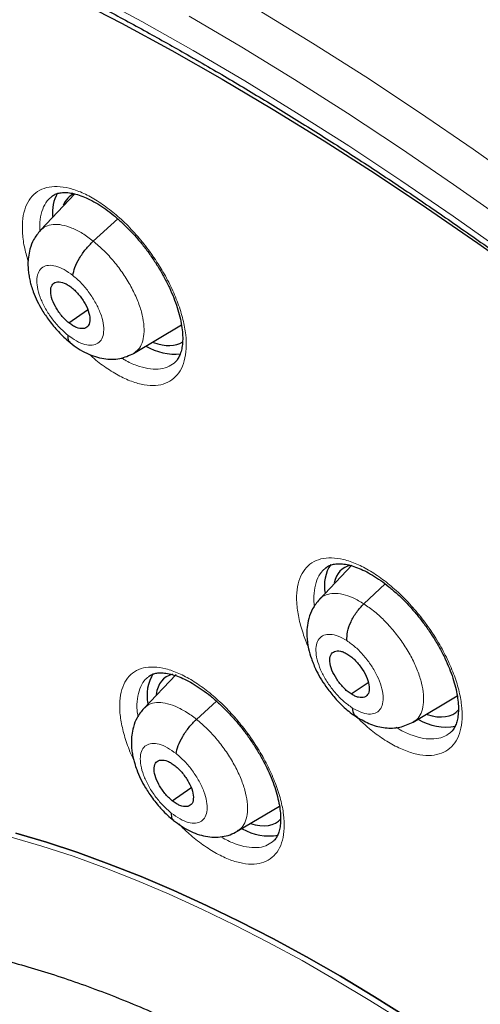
# Model space of a CAD drawing. Header units: millimetres. Extents: x 8 to 2385, y 12 to 2606.
# Tile 75 of 156: x 2180 to 2188, y 921 to 937. Entities that reach past the tile are written whole.
import ezdxf

# ---------------------------------------------------------------- set-up
doc = ezdxf.new("R2010")
doc.units = ezdxf.units.MM

msp = doc.modelspace()

# ---------------------------------------------------------------- linework, layer by layer
at = {"color": 7, "linetype": 'Continuous', "lineweight": 30}
for p, q in [((2181.052, 934.296), (2180.488, 933.699)), ((2181.355, 933.519), (2181.759, 933.885)), ((2180.953, 932.175), (2181.262, 932.391)), ((2182.02, 931.672), (2182.806, 932.141)), ((2185.608, 928.187), (2185.076, 927.625)), ((2185.807, 927.553), (2186.157, 927.881)), ((2182.717, 926.393), (2182.188, 925.834)), ((2185.598, 926.07), (2185.879, 926.257)), ((2183.054, 925.653), (2183.383, 925.952)), ((2186.621, 925.608), (2187.345, 926.04)), ((2182.655, 924.313), (2182.963, 924.527)), ((2183.725, 923.811), (2184.419, 924.225))]:
    msp.add_line(p, q, dxfattribs=at)
at = {"color": 252, "linetype": 'Continuous', "lineweight": 0, "flags": 128}
for points in [[(2170.246, 942.69), (2170.98, 942.58), (2171.726, 942.444), (2172.485, 942.281), (2173.255, 942.092), (2174.037, 941.876), (2174.829, 941.634), (2175.631, 941.367), (2176.443, 941.073), (2177.264, 940.755), (2178.093, 940.41), (2178.93, 940.041), (2179.774, 939.647), (2180.626, 939.229), (2181.483, 938.786), (2182.345, 938.319), (2183.213, 937.828), (2184.085, 937.315), (2184.961, 936.778), (2185.839, 936.219), (2186.721, 935.637), (2187.604, 935.034), (2188.489, 934.409)], [(2170.365, 941.392), (2171.08, 941.284), (2171.807, 941.151), (2172.546, 940.993), (2173.297, 940.808), (2174.058, 940.598), (2174.83, 940.363), (2175.612, 940.102), (2176.403, 939.816), (2177.203, 939.505), (2178.01, 939.17), (2178.826, 938.81), (2179.649, 938.426), (2180.478, 938.018), (2181.313, 937.587), (2182.154, 937.132), (2182.999, 936.654)], [(2202.674, 920.541), (2201.866, 921.444), (2201.05, 922.335), (2200.226, 923.213), (2199.394, 924.077), (2198.556, 924.928), (2197.71, 925.764), (2196.859, 926.584), (2196.003, 927.389), (2195.142, 928.177), (2194.277, 928.949), (2193.409, 929.703), (2192.538, 930.439), (2191.664, 931.157), (2190.789, 931.856), (2189.913, 932.535), (2189.036, 933.195), (2188.159, 933.834), (2187.283, 934.453), (2186.409, 935.05), (2185.536, 935.626), (2184.666, 936.18), (2183.799, 936.711), (2182.935, 937.22)], [(2182.999, 936.654), (2183.849, 936.154), (2184.702, 935.631), (2185.558, 935.086), (2186.417, 934.519), (2187.278, 933.931), (2188.14, 933.323), (2189.002, 932.693), (2189.865, 932.044), (2190.727, 931.376), (2191.589, 930.688), (2192.448, 929.982), (2193.306, 929.257), (2194.16, 928.515), (2195.011, 927.756), (2195.859, 926.98), (2196.701, 926.188), (2197.538, 925.381), (2198.37, 924.558), (2199.196, 923.721), (2200.014, 922.87), (2200.825, 922.007), (2201.628, 921.13), (2202.423, 920.241)], [(2180.005, 923.717), (2180.51, 923.568), (2181.023, 923.4), (2181.544, 923.211), (2182.071, 923.004), (2182.604, 922.777), (2183.143, 922.531), (2183.687, 922.267), (2184.236, 921.984), (2184.79, 921.684), (2185.346, 921.365), (2185.906, 921.029), (2186.469, 920.675)]]:
    msp.add_lwpolyline(points, dxfattribs=at)
at = {"color": 7, "linetype": 'Continuous', "lineweight": 30, "flags": 128}
for points in [[(2170.345, 940.987), (2171.038, 940.903), (2171.742, 940.793), (2172.459, 940.658), (2173.188, 940.498), (2173.927, 940.312), (2174.677, 940.102), (2175.437, 939.866), (2176.207, 939.606), (2176.986, 939.321), (2177.774, 939.011), (2178.569, 938.678), (2179.372, 938.32), (2180.181, 937.939), (2180.997, 937.534), (2181.819, 937.106), (2182.646, 936.655), (2183.478, 936.182), (2184.313, 935.686), (2185.152, 935.169), (2185.995, 934.629), (2186.839, 934.069), (2187.685, 933.488), (2188.533, 932.886)], [(2180.08, 923.779), (2180.586, 923.63), (2181.099, 923.462), (2181.619, 923.273), (2182.146, 923.066), (2182.679, 922.839), (2183.219, 922.593), (2183.763, 922.329), (2184.312, 922.046), (2184.865, 921.745), (2185.422, 921.427), (2185.982, 921.09), (2186.544, 920.737)], [(2186.544, 920.737), (2185.982, 921.09), (2185.422, 921.427), (2184.865, 921.745), (2184.312, 922.046), (2183.763, 922.329), (2183.219, 922.593), (2182.679, 922.839), (2182.146, 923.066), (2181.619, 923.273), (2181.099, 923.462), (2180.586, 923.63), (2180.08, 923.779)]]:
    msp.add_lwpolyline(points, dxfattribs=at)
at = {"color": 7, "linetype": 'Continuous', "lineweight": 30}
for centre, radius, start, end in [((2181.341, 933.986), 0.658, 150.7717, 185.4844), ((2182.709, 932.625), 0.965, 239.7447, 275.1871), ((2185.801, 927.848), 0.643, 146.7322, 189.9577), ((2182.922, 926.046), 0.682, 147.9996, 191.8007), ((2187.158, 926.383), 0.857, 238.4238, 280.6444), ((2184.241, 924.582), 0.847, 239.1974, 280.7337)]:
    msp.add_arc(centre, radius, start, end, dxfattribs=at)
for centre, major_axis, ratio, start_param, end_param in [((2181.909, 933.065), (-0.943, 1.187), 0.456545, 6.149653, 6.530127), ((2181.909, 933.065), (-0.943, 1.187), 0.456545, 2.50535, 3.097977), ((2186.384, 926.944), (-0.937, 1.176), 0.457363, 6.055991, 6.637815), ((2183.465, 925.154), (-0.938, 1.177), 0.456569, 6.076747, 6.693642), ((2186.384, 926.944), (-0.937, 1.176), 0.457363, 2.53616, 3.226316), ((2183.465, 925.154), (-0.938, 1.177), 0.456569, 2.546585, 3.223992)]:
    msp.add_ellipse(centre, major_axis=major_axis, ratio=ratio, start_param=start_param, end_param=end_param, dxfattribs=at)
for points, knots in [([(2161.589, 939.385), (2161.706, 939.467), (2161.944, 939.635), (2162.322, 939.866), (2162.716, 940.084), (2163.124, 940.285), (2163.544, 940.467), (2163.977, 940.632), (2164.422, 940.779), (2164.879, 940.908), (2165.348, 941.02), (2165.828, 941.113), (2166.32, 941.189), (2166.822, 941.247), (2167.335, 941.287), (2167.86, 941.309), (2168.394, 941.313), (2168.939, 941.299), (2169.494, 941.267), (2170.059, 941.218), (2170.633, 941.151), (2171.216, 941.066), (2171.809, 940.963), (2172.41, 940.842), (2173.02, 940.703), (2173.638, 940.547), (2174.264, 940.373), (2174.898, 940.182), (2175.539, 939.973), (2176.187, 939.746), (2176.841, 939.502), (2177.502, 939.241), (2178.169, 938.963), (2178.842, 938.667), (2179.52, 938.355), (2180.203, 938.026), (2180.891, 937.68), (2181.583, 937.318), (2182.267, 936.946), (2182.773, 936.661), (2183.047, 936.504), (2183.1, 936.473)], [0, 0, 0, 0, 0.025624, 0.052318, 0.078988, 0.105626, 0.132224, 0.158776, 0.185279, 0.211732, 0.238135, 0.264489, 0.290799, 0.317068, 0.343298, 0.369496, 0.395665, 0.421809, 0.447932, 0.474038, 0.50013, 0.526211, 0.552284, 0.578351, 0.604414, 0.630474, 0.656533, 0.682592, 0.708652, 0.734714, 0.760778, 0.786844, 0.812914, 0.838988, 0.865065, 0.891146, 0.917232, 0.943321, 0.969414, 0.994141, 1, 1, 1, 1]), ([(2159.622, 940.022), (2159.62, 940.021), (2159.5, 939.915), (2159.274, 939.688), (2158.946, 939.343), (2158.634, 938.978), (2158.336, 938.598), (2158.052, 938.202), (2157.784, 937.789), (2157.53, 937.36), (2157.291, 936.915), (2157.068, 936.454), (2156.86, 935.978), (2156.667, 935.487), (2156.49, 934.981), (2156.328, 934.46), (2156.182, 933.924), (2156.052, 933.374), (2155.938, 932.811), (2155.84, 932.233), (2155.759, 931.642), (2155.693, 931.039), (2155.643, 930.422), (2155.61, 929.793), (2155.592, 929.152), (2155.591, 928.5), (2155.606, 927.836), (2155.637, 927.16), (2155.684, 926.474), (2155.747, 925.778), (2155.826, 925.072), (2155.921, 924.355), (2156.032, 923.63), (2156.158, 922.895), (2156.301, 922.151), (2156.458, 921.399), (2156.632, 920.639), (2156.821, 919.872), (2157.025, 919.097), (2157.244, 918.315), (2157.479, 917.526), (2157.728, 916.731), (2157.993, 915.93), (2158.272, 915.124), (2158.566, 914.312), (2158.874, 913.496), (2159.196, 912.675), (2159.533, 911.85), (2159.884, 911.022), (2160.248, 910.19), (2160.626, 909.355), (2161.018, 908.517), (2161.422, 907.678), (2161.84, 906.837), (2162.271, 905.994), (2162.715, 905.15), (2163.171, 904.306), (2163.639, 903.462), (2164.119, 902.617), (2164.611, 901.774), (2165.115, 900.931), (2165.63, 900.089), (2166.156, 899.25), (2166.693, 898.412), (2167.241, 897.577), (2167.799, 896.745), (2168.367, 895.916), (2168.945, 895.091), (2169.532, 894.27), (2170.129, 893.453), (2170.735, 892.641), (2171.349, 891.834), (2171.972, 891.033), (2172.603, 890.238), (2173.242, 889.449), (2173.889, 888.667), (2174.543, 887.891), (2175.203, 887.124), (2175.871, 886.363), (2176.545, 885.611), (2177.224, 884.868), (2177.91, 884.133), (2178.601, 883.408), (2179.297, 882.691), (2179.997, 881.985), (2180.703, 881.289), (2181.412, 880.603), (2182.125, 879.929), (2182.734, 879.362), (2183.107, 879.025), (2183.24, 878.905)], [0, 0, 0, 0, 0.000179, 0.011527, 0.022879, 0.034239, 0.04561, 0.056994, 0.068393, 0.079809, 0.091242, 0.102694, 0.114163, 0.12565, 0.137154, 0.148674, 0.160208, 0.171754, 0.183312, 0.19488, 0.206457, 0.21804, 0.22963, 0.241224, 0.252821, 0.264421, 0.276023, 0.287626, 0.29923, 0.310833, 0.322436, 0.334038, 0.345639, 0.357239, 0.368837, 0.380434, 0.392029, 0.403623, 0.415215, 0.426805, 0.438393, 0.44998, 0.461565, 0.473148, 0.48473, 0.496311, 0.50789, 0.519467, 0.531043, 0.542618, 0.554192, 0.565764, 0.577335, 0.588905, 0.600475, 0.612043, 0.62361, 0.635177, 0.646743, 0.658308, 0.669872, 0.681436, 0.692999, 0.704562, 0.716124, 0.727686, 0.739248, 0.750809, 0.76237, 0.77393, 0.785491, 0.797051, 0.808611, 0.820171, 0.831731, 0.843291, 0.854852, 0.866412, 0.877972, 0.889533, 0.901094, 0.912655, 0.924216, 0.935778, 0.94734, 0.958903, 0.970466, 0.98203, 0.993595, 1, 1, 1, 1]), ([(2183.1, 936.473), (2183.223, 936.402), (2183.581, 936.194), (2184.175, 935.839), (2184.883, 935.402), (2185.593, 934.949), (2186.305, 934.482), (2187.019, 933.999), (2187.734, 933.501), (2188.45, 932.99), (2189.166, 932.463), (2189.883, 931.923), (2190.6, 931.369), (2191.316, 930.802), (2192.031, 930.222), (2192.745, 929.628), (2193.458, 929.022), (2194.168, 928.404), (2194.877, 927.773), (2195.583, 927.131), (2196.285, 926.478), (2196.985, 925.813), (2197.68, 925.138), (2198.372, 924.452), (2199.06, 923.756), (2199.742, 923.05), (2200.42, 922.335), (2201.093, 921.611), (2201.759, 920.878), (2202.42, 920.136), (2203.075, 919.387), (2203.722, 918.63), (2204.363, 917.866), (2204.997, 917.095), (2205.623, 916.317), (2206.241, 915.533), (2206.851, 914.744), (2207.452, 913.949), (2208.045, 913.149), (2208.628, 912.345), (2209.202, 911.536), (2209.767, 910.724), (2210.322, 909.908), (2210.866, 909.089), (2211.4, 908.267), (2211.923, 907.444), (2212.436, 906.618), (2212.937, 905.792), (2213.426, 904.964), (2213.904, 904.135), (2214.37, 903.307), (2214.824, 902.478), (2215.266, 901.651), (2215.695, 900.824), (2216.111, 899.999), (2216.514, 899.176), (2216.904, 898.355), (2217.281, 897.536), (2217.644, 896.721), (2217.993, 895.909), (2218.329, 895.102), (2218.65, 894.298), (2218.957, 893.499), (2219.25, 892.705), (2219.529, 891.917), (2219.793, 891.135), (2220.042, 890.358), (2220.276, 889.589), (2220.495, 888.827), (2220.699, 888.071), (2220.889, 887.324), (2221.063, 886.585), (2221.221, 885.855), (2221.365, 885.133), (2221.493, 884.421), (2221.605, 883.718), (2221.702, 883.025), (2221.784, 882.342), (2221.85, 881.67), (2221.9, 881.009), (2221.935, 880.36), (2221.955, 879.722), (2221.958, 879.096), (2221.947, 878.482), (2221.92, 877.88), (2221.878, 877.291), (2221.82, 876.716), (2221.747, 876.153), (2221.658, 875.605), (2221.555, 875.069), (2221.436, 874.548), (2221.303, 874.041), (2221.154, 873.549), (2220.99, 873.071), (2220.812, 872.607), (2220.618, 872.159), (2220.41, 871.726), (2220.187, 871.308), (2219.95, 870.905), (2219.698, 870.518), (2219.431, 870.147), (2219.149, 869.791), (2218.854, 869.452), (2218.543, 869.13), (2218.32, 868.913), (2218.197, 868.809), (2218.187, 868.8)], [0, 0, 0, 0, 0.005121, 0.0148455, 0.0245712, 0.0342984, 0.0440269, 0.0537567, 0.0634877, 0.07322, 0.0829533, 0.0926878, 0.1024234, 0.1121599, 0.1218973, 0.1316357, 0.1413749, 0.1511148, 0.1608555, 0.1705969, 0.1803389, 0.1900815, 0.1998246, 0.2095683, 0.2193123, 0.2290569, 0.2388017, 0.248547, 0.2582925, 0.2680382, 0.2777842, 0.2875303, 0.2972765, 0.3070229, 0.3167693, 0.3265157, 0.3362621, 0.3460084, 0.3557546, 0.3655006, 0.3752465, 0.3849921, 0.3947374, 0.4044825, 0.4142272, 0.4239714, 0.4337153, 0.4434587, 0.4532015, 0.4629438, 0.4726855, 0.4824265, 0.4921668, 0.5019063, 0.511645, 0.5213829, 0.5311198, 0.5408558, 0.5505908, 0.5603247, 0.5700574, 0.579789, 0.5895194, 0.5992484, 0.6089761, 0.6187024, 0.6284273, 0.6381507, 0.6478725, 0.6575928, 0.6673115, 0.6770286, 0.6867441, 0.696458, 0.7061704, 0.7158812, 0.7255907, 0.7352988, 0.7450058, 0.7547118, 0.764417, 0.7741219, 0.7838267, 0.7935318, 0.8032377, 0.812945, 0.8226544, 0.8323667, 0.842083, 0.8518043, 0.8615319, 0.8712671, 0.8810113, 0.8907661, 0.9005331, 0.910314, 0.9201102, 0.9299231, 0.939754, 0.9496034, 0.9594718, 0.9693586, 0.9792629, 0.9891827, 0.9991155, 1, 1, 1, 1]), ([(2180.673, 934.255), (2180.691, 934.268), (2180.726, 934.292), (2180.791, 934.312), (2180.868, 934.321), (2180.96, 934.317), (2181.066, 934.296), (2181.18, 934.258), (2181.302, 934.203), (2181.429, 934.133), (2181.56, 934.046), (2181.694, 933.943), (2181.828, 933.827), (2181.959, 933.697), (2182.087, 933.557), (2182.21, 933.406), (2182.325, 933.248), (2182.431, 933.086), (2182.526, 932.92), (2182.61, 932.754), (2182.681, 932.589), (2182.738, 932.428), (2182.782, 932.274), (2182.811, 932.128), (2182.826, 931.994), (2182.828, 931.873), (2182.817, 931.767), (2182.795, 931.678), (2182.763, 931.605), (2182.727, 931.549), (2182.699, 931.525), (2182.686, 931.514)], [0, 0, 0, 0, 0.038979, 0.074366, 0.107619, 0.143019, 0.177606, 0.211503, 0.244996, 0.279109, 0.313444, 0.347556, 0.382273, 0.417013, 0.451731, 0.486825, 0.521934, 0.556902, 0.591697, 0.626569, 0.661645, 0.696139, 0.73059, 0.765213, 0.799042, 0.832701, 0.866786, 0.900228, 0.933736, 0.969585, 1, 1, 1, 1]), ([(2180.486, 933.698), (2180.446, 933.648), (2180.372, 933.557), (2180.313, 933.401), (2180.287, 933.265), (2180.279, 933.145), (2180.284, 933.043), (2180.297, 932.948), (2180.314, 932.864), (2180.337, 932.776), (2180.374, 932.668), (2180.432, 932.534), (2180.518, 932.375), (2180.633, 932.203), (2180.757, 932.054), (2180.875, 931.935), (2180.94, 931.881), (2180.973, 931.853)], [0, 0, 0, 0, 0.0982427, 0.1811369, 0.2488847, 0.3021637, 0.3543425, 0.3994942, 0.4405423, 0.4778626, 0.5284478, 0.606031, 0.681859, 0.7727608, 0.8786117, 0.9372995, 1, 1, 1, 1]), ([(2181.02, 932.954), (2181.028, 932.997), (2181.045, 933.083), (2181.125, 933.237), (2181.229, 933.392), (2181.313, 933.477), (2181.355, 933.519)], [0, 0, 0, 0, 0.248198, 0.499451, 0.751012, 1, 1, 1, 1]), ([(2180.953, 932.175), (2180.932, 932.193), (2180.89, 932.229), (2180.811, 932.318), (2180.727, 932.442), (2180.662, 932.595), (2180.648, 932.728), (2180.682, 932.821), (2180.763, 932.857), (2180.856, 932.84), (2180.939, 932.8), (2180.981, 932.769), (2181.003, 932.753)], [0, 0, 0, 0, 0.062836, 0.125531, 0.250812, 0.375523, 0.500011, 0.624488, 0.74919, 0.874472, 0.937166, 1, 1, 1, 1]), ([(2181.003, 932.753), (2181.024, 932.735), (2181.066, 932.699), (2181.144, 932.611), (2181.228, 932.486), (2181.293, 932.333), (2181.308, 932.201), (2181.274, 932.107), (2181.192, 932.071), (2181.099, 932.088), (2181.016, 932.128), (2180.974, 932.16), (2180.953, 932.175)], [0, 0, 0, 0, 0.062836, 0.125531, 0.250813, 0.375525, 0.500012, 0.624489, 0.749191, 0.874472, 0.937166, 1, 1, 1, 1]), ([(2180.935, 931.974), (2180.935, 931.937), (2180.935, 931.882), (2180.967, 931.862), (2180.978, 931.856)], [0, 0, 0, 0, 0.666384, 1, 1, 1, 1]), ([(2180.973, 931.849), (2181.017, 931.815), (2181.106, 931.748), (2181.247, 931.671), (2181.389, 931.616), (2181.572, 931.573), (2181.793, 931.568), (2181.947, 931.639), (2182.022, 931.673)], [0, 0, 0, 0, 0.134408, 0.266681, 0.396983, 0.524975, 0.770896, 1, 1, 1, 1]), ([(2185.182, 928.148), (2185.201, 928.161), (2185.237, 928.186), (2185.304, 928.206), (2185.383, 928.215), (2185.477, 928.21), (2185.583, 928.189), (2185.699, 928.15), (2185.822, 928.096), (2185.951, 928.026), (2186.084, 927.939), (2186.219, 927.837), (2186.354, 927.721), (2186.487, 927.592), (2186.617, 927.452), (2186.74, 927.302), (2186.857, 927.145), (2186.963, 926.984), (2187.06, 926.82), (2187.144, 926.654), (2187.216, 926.491), (2187.274, 926.332), (2187.318, 926.179), (2187.348, 926.035), (2187.363, 925.902), (2187.365, 925.783), (2187.354, 925.678), (2187.333, 925.59), (2187.301, 925.518), (2187.266, 925.465), (2187.238, 925.441), (2187.225, 925.431)], [0, 0, 0, 0, 0.0411294, 0.0761011, 0.1092279, 0.1444729, 0.1790042, 0.2128857, 0.2464243, 0.2805758, 0.3149411, 0.3490857, 0.3838292, 0.4185802, 0.4533072, 0.4884055, 0.5235048, 0.5584606, 0.5932316, 0.6280805, 0.6631291, 0.6975819, 0.7319989, 0.7665815, 0.8003627, 0.8339875, 0.8680603, 0.9015162, 0.9350975, 0.971166, 1, 1, 1, 1]), ([(2185.075, 927.625), (2185.035, 927.575), (2184.96, 927.482), (2184.898, 927.32), (2184.87, 927.169), (2184.867, 927), (2184.89, 926.833), (2184.934, 926.68), (2184.975, 926.57), (2185.02, 926.465), (2185.087, 926.337), (2185.187, 926.182), (2185.318, 926.014), (2185.457, 925.871), (2185.587, 925.761), (2185.658, 925.713), (2185.695, 925.688)], [0, 0, 0, 0, 0.089653, 0.16961, 0.239798, 0.300782, 0.399009, 0.471416, 0.506722, 0.550518, 0.621138, 0.691938, 0.778384, 0.880766, 0.938198, 1, 1, 1, 1]), ([(2185.528, 926.948), (2185.529, 926.995), (2185.531, 927.091), (2185.591, 927.258), (2185.684, 927.423), (2185.766, 927.51), (2185.807, 927.553)], [0, 0, 0, 0, 0.248368, 0.499431, 0.75054, 1, 1, 1, 1]), ([(2185.598, 926.07), (2185.577, 926.085), (2185.534, 926.114), (2185.451, 926.193), (2185.357, 926.311), (2185.275, 926.465), (2185.24, 926.608), (2185.254, 926.719), (2185.319, 926.779), (2185.404, 926.782), (2185.482, 926.758), (2185.525, 926.733), (2185.546, 926.72)], [0, 0, 0, 0, 0.062835, 0.125528, 0.250808, 0.375516, 0.5, 0.624483, 0.749191, 0.874472, 0.937165, 1, 1, 1, 1]), ([(2185.546, 926.72), (2185.567, 926.706), (2185.61, 926.676), (2185.693, 926.597), (2185.787, 926.479), (2185.869, 926.325), (2185.904, 926.182), (2185.89, 926.071), (2185.825, 926.011), (2185.74, 926.008), (2185.662, 926.033), (2185.619, 926.057), (2185.598, 926.07)], [0, 0, 0, 0, 0.062835, 0.125528, 0.250809, 0.375518, 0.500001, 0.624484, 0.749192, 0.874472, 0.937165, 1, 1, 1, 1]), ([(2182.264, 926.358), (2182.283, 926.37), (2182.317, 926.394), (2182.382, 926.413), (2182.458, 926.421), (2182.549, 926.415), (2182.654, 926.393), (2182.768, 926.355), (2182.89, 926.3), (2183.017, 926.229), (2183.149, 926.142), (2183.284, 926.04), (2183.418, 925.924), (2183.551, 925.794), (2183.68, 925.654), (2183.804, 925.505), (2183.921, 925.348), (2184.028, 925.186), (2184.125, 925.022), (2184.211, 924.857), (2184.284, 924.694), (2184.343, 924.535), (2184.388, 924.382), (2184.419, 924.238), (2184.436, 924.107), (2184.439, 923.988), (2184.43, 923.883), (2184.41, 923.796), (2184.38, 923.726), (2184.346, 923.673), (2184.319, 923.65), (2184.306, 923.639)], [0, 0, 0, 0, 0.041109, 0.075955, 0.108894, 0.143946, 0.178333, 0.212159, 0.245584, 0.279677, 0.314014, 0.348158, 0.382887, 0.417642, 0.452377, 0.487474, 0.522578, 0.557544, 0.592333, 0.627175, 0.662219, 0.696683, 0.731072, 0.765639, 0.799406, 0.832958, 0.866945, 0.900293, 0.933663, 0.9695, 1, 1, 1, 1]), ([(2182.185, 925.833), (2182.146, 925.783), (2182.072, 925.692), (2182.014, 925.537), (2181.987, 925.401), (2181.98, 925.281), (2181.985, 925.179), (2181.998, 925.085), (2182.015, 925.001), (2182.039, 924.915), (2182.075, 924.808), (2182.132, 924.675), (2182.219, 924.516), (2182.335, 924.343), (2182.459, 924.194), (2182.577, 924.074), (2182.643, 924.02), (2182.677, 923.992)], [0, 0, 0, 0, 0.097913, 0.180618, 0.24832, 0.30169, 0.354143, 0.399295, 0.439984, 0.476604, 0.52664, 0.604116, 0.680132, 0.771433, 0.877869, 0.93691, 1, 1, 1, 1]), ([(2185.616, 925.843), (2185.623, 925.801), (2185.635, 925.734), (2185.68, 925.707), (2185.697, 925.696)], [0, 0, 0, 0, 0.613855, 1, 1, 1, 1]), ([(2182.72, 925.089), (2182.728, 925.132), (2182.744, 925.217), (2182.824, 925.372), (2182.928, 925.526), (2183.012, 925.611), (2183.054, 925.653)], [0, 0, 0, 0, 0.248301, 0.499484, 0.750961, 1, 1, 1, 1]), ([(2185.693, 925.69), (2185.768, 925.647), (2185.919, 925.56), (2186.16, 925.505), (2186.402, 925.508), (2186.546, 925.576), (2186.618, 925.609)], [0, 0, 0, 0, 0.2435337, 0.4920398, 0.7452281, 1, 1, 1, 1]), ([(2182.655, 924.313), (2182.634, 924.331), (2182.592, 924.366), (2182.514, 924.455), (2182.429, 924.579), (2182.364, 924.732), (2182.349, 924.864), (2182.382, 924.957), (2182.464, 924.993), (2182.557, 924.976), (2182.639, 924.936), (2182.682, 924.904), (2182.703, 924.888)], [0, 0, 0, 0, 0.062836, 0.125532, 0.250814, 0.375523, 0.500009, 0.624486, 0.749187, 0.874471, 0.937166, 1, 1, 1, 1]), ([(2182.703, 924.888), (2182.724, 924.87), (2182.766, 924.834), (2182.845, 924.746), (2182.929, 924.622), (2182.995, 924.469), (2183.01, 924.337), (2182.976, 924.244), (2182.895, 924.208), (2182.802, 924.225), (2182.719, 924.265), (2182.677, 924.297), (2182.655, 924.313)], [0, 0, 0, 0, 0.062836, 0.125532, 0.250815, 0.375524, 0.50001, 0.624487, 0.749188, 0.874471, 0.937166, 1, 1, 1, 1]), ([(2182.639, 924.112), (2182.639, 924.075), (2182.638, 924.02), (2182.671, 924.001), (2182.681, 923.995)], [0, 0, 0, 0, 0.6706996, 1, 1, 1, 1]), ([(2182.676, 923.988), (2182.76, 923.928), (2182.928, 923.808), (2183.16, 923.732), (2183.343, 923.712), (2183.478, 923.72), (2183.608, 923.75), (2183.687, 923.791), (2183.726, 923.812)], [0, 0, 0, 0, 0.247003, 0.496781, 0.622977, 0.749275, 0.875131, 1, 1, 1, 1]), ([(2172.602, 922.851), (2172.584, 922.837), (2172.47, 922.747), (2172.273, 922.563), (2172.011, 922.299), (2171.765, 922.018), (2171.533, 921.72), (2171.316, 921.407), (2171.115, 921.078), (2170.928, 920.732), (2170.757, 920.371), (2170.602, 919.994), (2170.463, 919.602), (2170.34, 919.195), (2170.234, 918.773), (2170.144, 918.337), (2170.072, 917.887), (2170.016, 917.424), (2169.978, 916.948), (2169.956, 916.46), (2169.952, 915.961), (2169.965, 915.45), (2169.995, 914.93), (2170.042, 914.399), (2170.105, 913.86), (2170.185, 913.312), (2170.281, 912.755), (2170.394, 912.191), (2170.522, 911.62), (2170.667, 911.042), (2170.827, 910.458), (2171.002, 909.868), (2171.192, 909.273), (2171.398, 908.673), (2171.618, 908.069), (2171.853, 907.46), (2172.101, 906.848), (2172.364, 906.234), (2172.641, 905.616), (2172.931, 904.997), (2173.235, 904.377), (2173.551, 903.755), (2173.88, 903.133), (2174.221, 902.51), (2174.575, 901.889), (2174.94, 901.268), (2175.317, 900.649), (2175.705, 900.032), (2176.103, 899.417), (2176.512, 898.806), (2176.932, 898.198), (2177.361, 897.594), (2177.799, 896.995), (2178.246, 896.4), (2178.702, 895.811), (2179.166, 895.229), (2179.638, 894.652), (2180.118, 894.083), (2180.604, 893.522), (2181.098, 892.968), (2181.597, 892.422), (2182.102, 891.886), (2182.613, 891.359), (2183.129, 890.842), (2183.649, 890.335), (2184.173, 889.838), (2184.702, 889.353), (2185.092, 889.002), (2185.308, 888.817), (2185.345, 888.785)], [0, 0, 0, 0, 0.00259, 0.016877, 0.031169, 0.045488, 0.059857, 0.074294, 0.088817, 0.103439, 0.118169, 0.133012, 0.147969, 0.163037, 0.17821, 0.193477, 0.208828, 0.224249, 0.239728, 0.255252, 0.270809, 0.286391, 0.301987, 0.317591, 0.333196, 0.348796, 0.364389, 0.379973, 0.395545, 0.411105, 0.426651, 0.442185, 0.457705, 0.473213, 0.488707, 0.50419, 0.519661, 0.535121, 0.550571, 0.566011, 0.581442, 0.596865, 0.61228, 0.627687, 0.643089, 0.658485, 0.673875, 0.689261, 0.704642, 0.72002, 0.735395, 0.750768, 0.766138, 0.781507, 0.796875, 0.812242, 0.827609, 0.842977, 0.858345, 0.873715, 0.889086, 0.90446, 0.919837, 0.935217, 0.9506, 0.965989, 0.981382, 0.99678, 1, 1, 1, 1]), ([(2174.164, 921.082), (2174.167, 921.084), (2174.243, 921.15), (2174.405, 921.263), (2174.653, 921.421), (2174.915, 921.56), (2175.189, 921.681), (2175.475, 921.785), (2175.772, 921.871), (2176.08, 921.941), (2176.399, 921.994), (2176.728, 922.03), (2177.068, 922.05), (2177.42, 922.054), (2177.782, 922.041), (2178.155, 922.012), (2178.538, 921.966), (2178.932, 921.904), (2179.336, 921.825), (2179.75, 921.729), (2180.173, 921.616), (2180.605, 921.487), (2181.046, 921.34), (2181.495, 921.177), (2181.951, 920.996), (2182.415, 920.799), (2182.885, 920.585), (2183.362, 920.355), (2183.844, 920.108), (2184.331, 919.844), (2184.824, 919.565), (2185.32, 919.27), (2185.819, 918.959), (2186.322, 918.632), (2186.827, 918.291), (2187.335, 917.935), (2187.843, 917.564), (2188.251, 917.256), (2188.489, 917.071), (2188.558, 917.018)], [0, 0, 0, 0, 0.001082, 0.032191, 0.063293, 0.094157, 0.124635, 0.154654, 0.184202, 0.213311, 0.242035, 0.270435, 0.298572, 0.3265, 0.354267, 0.381915, 0.409475, 0.436976, 0.464439, 0.491882, 0.519318, 0.546755, 0.574202, 0.601664, 0.629147, 0.656655, 0.684188, 0.711749, 0.739337, 0.766954, 0.794598, 0.82227, 0.849967, 0.87769, 0.905436, 0.933205, 0.960995, 0.988805, 1, 1, 1, 1])]:
    msp.add_open_spline(points, degree=3, knots=knots, dxfattribs=at)
at = {"color": 252, "linetype": 'Continuous', "lineweight": 0}
for points, knots in [([(2180.284, 933.192), (2180.261, 933.271), (2180.213, 933.439), (2180.185, 933.675), (2180.19, 933.895), (2180.236, 934.082), (2180.318, 934.233), (2180.435, 934.342), (2180.583, 934.407), (2180.759, 934.425), (2180.956, 934.397), (2181.169, 934.323), (2181.393, 934.205), (2181.621, 934.047), (2181.847, 933.854), (2182.063, 933.629), (2182.282, 933.361), (2182.475, 933.072), (2182.636, 932.773), (2182.754, 932.497), (2182.837, 932.229), (2182.883, 931.976), (2182.89, 931.747), (2182.86, 931.546), (2182.791, 931.381), (2182.687, 931.256), (2182.55, 931.174), (2182.385, 931.138), (2182.195, 931.149), (2181.987, 931.206), (2181.766, 931.307), (2181.539, 931.453), (2181.379, 931.573), (2181.299, 931.651), (2181.292, 931.657)], [0, 0, 0, 0, 0.028841, 0.060922, 0.093003, 0.125086, 0.157169, 0.189219, 0.221269, 0.253264, 0.285259, 0.317204, 0.349148, 0.381067, 0.412986, 0.444916, 0.476847, 0.516578, 0.548647, 0.580715, 0.612783, 0.644851, 0.676937, 0.709023, 0.741099, 0.773175, 0.805208, 0.837242, 0.86922, 0.901198, 0.933131, 0.965064, 0.996983, 1, 1, 1, 1]), ([(2180.676, 934.253), (2180.649, 934.23), (2180.584, 934.177), (2180.519, 934.049), (2180.475, 933.883), (2180.475, 933.749), (2180.475, 933.683)], [0, 0, 0, 0, 0.19946, 0.467579, 0.735701, 1, 1, 1, 1]), ([(2180.49, 933.697), (2180.515, 933.721), (2180.571, 933.771), (2180.692, 933.8), (2180.838, 933.791), (2181.002, 933.74), (2181.177, 933.653), (2181.296, 933.564), (2181.355, 933.519)], [0, 0, 0, 0, 0.148041, 0.318362, 0.488704, 0.659108, 0.829438, 1, 1, 1, 1]), ([(2181.355, 933.519), (2181.414, 933.469), (2181.532, 933.369), (2181.699, 933.184), (2181.85, 932.984), (2181.979, 932.772), (2182.082, 932.559), (2182.154, 932.351), (2182.191, 932.158), (2182.194, 931.986), (2182.163, 931.842), (2182.106, 931.733), (2182.045, 931.693), (2182.018, 931.676)], [0, 0, 0, 0, 0.092717, 0.185306, 0.277936, 0.370533, 0.463119, 0.555627, 0.648087, 0.740668, 0.833247, 0.925703, 1, 1, 1, 1]), ([(2180.935, 931.974), (2180.888, 932.015), (2180.793, 932.098), (2180.663, 932.257), (2180.555, 932.427), (2180.476, 932.6), (2180.431, 932.764), (2180.423, 932.907), (2180.453, 933.02), (2180.519, 933.096), (2180.616, 933.128), (2180.737, 933.115), (2180.875, 933.059), (2180.972, 932.989), (2181.02, 932.954)], [0, 0, 0, 0, 0.083336, 0.166669, 0.250003, 0.333337, 0.416668, 0.499999, 0.583332, 0.66666, 0.749995, 0.83333, 0.916665, 1, 1, 1, 1]), ([(2181.02, 932.954), (2181.068, 932.913), (2181.163, 932.83), (2181.292, 932.671), (2181.4, 932.501), (2181.48, 932.328), (2181.525, 932.165), (2181.533, 932.021), (2181.503, 931.908), (2181.437, 931.833), (2181.34, 931.8), (2181.218, 931.814), (2181.08, 931.869), (2180.984, 931.939), (2180.935, 931.974)], [0, 0, 0, 0, 0.083333, 0.166663, 0.249998, 0.333333, 0.416668, 0.499998, 0.58333, 0.666662, 0.749996, 0.83333, 0.916664, 1, 1, 1, 1]), ([(2181.821, 931.598), (2181.838, 931.587), (2181.923, 931.532), (2182.072, 931.469), (2182.259, 931.416), (2182.428, 931.408), (2182.575, 931.438), (2182.65, 931.489), (2182.685, 931.514)], [0, 0, 0, 0, 0.0505628, 0.2434541, 0.436623, 0.629793, 0.8233211, 1, 1, 1, 1]), ([(2184.895, 926.84), (2184.864, 926.916), (2184.795, 927.084), (2184.73, 927.331), (2184.697, 927.573), (2184.703, 927.791), (2184.748, 927.977), (2184.83, 928.126), (2184.948, 928.234), (2185.097, 928.299), (2185.274, 928.317), (2185.472, 928.289), (2185.688, 928.214), (2185.914, 928.098), (2186.144, 927.94), (2186.372, 927.748), (2186.591, 927.525), (2186.812, 927.258), (2187.008, 926.971), (2187.17, 926.674), (2187.29, 926.4), (2187.374, 926.134), (2187.421, 925.884), (2187.429, 925.656), (2187.4, 925.457), (2187.331, 925.294), (2187.227, 925.169), (2187.089, 925.089), (2186.922, 925.053), (2186.731, 925.064), (2186.521, 925.12), (2186.298, 925.222), (2186.069, 925.365), (2185.864, 925.522), (2185.741, 925.642), (2185.692, 925.691)], [0, 0, 0, 0, 0.025714, 0.056251, 0.086821, 0.117392, 0.147976, 0.17856, 0.209131, 0.239702, 0.270239, 0.300775, 0.331272, 0.361768, 0.392237, 0.422705, 0.453169, 0.483633, 0.521536, 0.552095, 0.582653, 0.61321, 0.643767, 0.674345, 0.704922, 0.735505, 0.766088, 0.79665, 0.827212, 0.857736, 0.88826, 0.918745, 0.949231, 0.979695, 1, 1, 1, 1]), ([(2185.186, 928.146), (2185.159, 928.124), (2185.095, 928.072), (2185.029, 927.946), (2184.989, 927.779), (2184.978, 927.631), (2184.992, 927.536), (2184.995, 927.514)], [0, 0, 0, 0, 0.180679, 0.428777, 0.676875, 0.924874, 1, 1, 1, 1]), ([(2185.077, 927.624), (2185.079, 927.627), (2185.104, 927.665), (2185.183, 927.703), (2185.31, 927.731), (2185.462, 927.713), (2185.629, 927.659), (2185.747, 927.588), (2185.807, 927.553)], [0, 0, 0, 0, 0.017191, 0.213671, 0.410176, 0.606751, 0.80324, 1, 1, 1, 1]), ([(2185.807, 927.553), (2185.867, 927.512), (2185.986, 927.429), (2186.162, 927.264), (2186.327, 927.078), (2186.476, 926.875), (2186.6, 926.664), (2186.697, 926.451), (2186.762, 926.247), (2186.793, 926.057), (2186.791, 925.889), (2186.753, 925.751), (2186.695, 925.656), (2186.639, 925.625), (2186.618, 925.613)], [0, 0, 0, 0, 0.086491, 0.172862, 0.259271, 0.34565, 0.432018, 0.518312, 0.604561, 0.690924, 0.777287, 0.863536, 0.94983, 1, 1, 1, 1]), ([(2185.616, 925.843), (2185.568, 925.877), (2185.471, 925.946), (2185.332, 926.091), (2185.209, 926.253), (2185.111, 926.426), (2185.045, 926.596), (2185.014, 926.753), (2185.022, 926.885), (2185.067, 926.984), (2185.146, 927.043), (2185.254, 927.057), (2185.384, 927.029), (2185.48, 926.975), (2185.528, 926.948)], [0, 0, 0, 0, 0.083335, 0.166669, 0.250002, 0.333336, 0.416669, 0.499998, 0.58333, 0.666661, 0.749995, 0.833329, 0.916665, 1, 1, 1, 1]), ([(2185.528, 926.948), (2185.576, 926.913), (2185.673, 926.844), (2185.812, 926.7), (2185.935, 926.537), (2186.033, 926.365), (2186.099, 926.194), (2186.13, 926.038), (2186.123, 925.905), (2186.078, 925.806), (2185.998, 925.747), (2185.89, 925.733), (2185.76, 925.761), (2185.664, 925.816), (2185.616, 925.843)], [0, 0, 0, 0, 0.0833327, 0.1666627, 0.2499974, 0.3333316, 0.4166642, 0.4999971, 0.5833267, 0.6666608, 0.7499952, 0.8333296, 0.9166637, 1, 1, 1, 1]), ([(2182.019, 924.992), (2182.014, 925.001), (2181.964, 925.101), (2181.894, 925.291), (2181.82, 925.551), (2181.787, 925.791), (2181.791, 926.007), (2181.835, 926.191), (2181.915, 926.338), (2182.03, 926.444), (2182.177, 926.506), (2182.351, 926.521), (2182.548, 926.491), (2182.762, 926.415), (2182.986, 926.297), (2183.215, 926.138), (2183.442, 925.944), (2183.66, 925.72), (2183.88, 925.453), (2184.076, 925.165), (2184.239, 924.869), (2184.359, 924.596), (2184.444, 924.331), (2184.493, 924.082), (2184.502, 923.856), (2184.474, 923.659), (2184.407, 923.498), (2184.305, 923.376), (2184.169, 923.298), (2184.005, 923.264), (2183.816, 923.278), (2183.608, 923.336), (2183.387, 923.439), (2183.159, 923.584), (2182.948, 923.749), (2182.819, 923.877), (2182.763, 923.932)], [0, 0, 0, 0, 0.003046, 0.033265, 0.063484, 0.093721, 0.123958, 0.154196, 0.184434, 0.214654, 0.244874, 0.275066, 0.305258, 0.335424, 0.36559, 0.395743, 0.425896, 0.456055, 0.486214, 0.523784, 0.554015, 0.584246, 0.614476, 0.644706, 0.674946, 0.705185, 0.735419, 0.765653, 0.795865, 0.826077, 0.85626, 0.886443, 0.916603, 0.946763, 0.976916, 1, 1, 1, 1]), ([(2182.268, 926.355), (2182.242, 926.334), (2182.18, 926.284), (2182.117, 926.16), (2182.078, 925.995), (2182.069, 925.839), (2182.086, 925.733), (2182.091, 925.7)], [0, 0, 0, 0, 0.171822, 0.41144, 0.651059, 0.890685, 1, 1, 1, 1]), ([(2182.189, 925.832), (2182.215, 925.855), (2182.27, 925.906), (2182.391, 925.934), (2182.537, 925.926), (2182.7, 925.874), (2182.875, 925.787), (2182.994, 925.698), (2183.054, 925.653)], [0, 0, 0, 0, 0.14787, 0.318225, 0.488602, 0.65904, 0.829404, 1, 1, 1, 1]), ([(2183.054, 925.653), (2183.113, 925.603), (2183.231, 925.503), (2183.398, 925.318), (2183.549, 925.118), (2183.679, 924.907), (2183.782, 924.694), (2183.855, 924.487), (2183.893, 924.295), (2183.896, 924.123), (2183.866, 923.979), (2183.81, 923.871), (2183.749, 923.832), (2183.722, 923.814)], [0, 0, 0, 0, 0.092733, 0.185339, 0.277985, 0.370598, 0.4632, 0.555724, 0.6482, 0.740797, 0.833393, 0.925865, 1, 1, 1, 1]), ([(2186.338, 925.522), (2186.36, 925.508), (2186.451, 925.45), (2186.605, 925.385), (2186.793, 925.333), (2186.965, 925.325), (2187.113, 925.354), (2187.189, 925.406), (2187.225, 925.431)], [0, 0, 0, 0, 0.061945, 0.252014, 0.442332, 0.63265, 0.823223, 1, 1, 1, 1]), ([(2182.639, 924.112), (2182.591, 924.153), (2182.496, 924.236), (2182.366, 924.394), (2182.258, 924.564), (2182.178, 924.737), (2182.133, 924.9), (2182.124, 925.043), (2182.154, 925.156), (2182.219, 925.231), (2182.315, 925.263), (2182.437, 925.25), (2182.575, 925.194), (2182.671, 925.124), (2182.72, 925.089)], [0, 0, 0, 0, 0.083336, 0.166671, 0.250006, 0.333341, 0.416672, 0.500004, 0.583338, 0.666666, 0.750003, 0.833337, 0.916667, 1, 1, 1, 1]), ([(2182.72, 925.089), (2182.767, 925.048), (2182.863, 924.965), (2182.992, 924.807), (2183.101, 924.637), (2183.181, 924.464), (2183.226, 924.301), (2183.235, 924.158), (2183.205, 924.045), (2183.14, 923.97), (2183.043, 923.938), (2182.922, 923.952), (2182.784, 924.007), (2182.687, 924.077), (2182.639, 924.112)], [0, 0, 0, 0, 0.083333, 0.166663, 0.249998, 0.333333, 0.416668, 0.499997, 0.583329, 0.666662, 0.749996, 0.83333, 0.916664, 1, 1, 1, 1]), ([(2183.457, 923.722), (2183.47, 923.714), (2183.55, 923.663), (2183.693, 923.602), (2183.88, 923.547), (2184.049, 923.537), (2184.195, 923.564), (2184.27, 923.615), (2184.306, 923.639)], [0, 0, 0, 0, 0.0363638, 0.2313278, 0.4264444, 0.6215615, 0.8168768, 1, 1, 1, 1])]:
    msp.add_open_spline(points, degree=3, knots=knots, dxfattribs=at)

doc.saveas('drawing.dxf')
